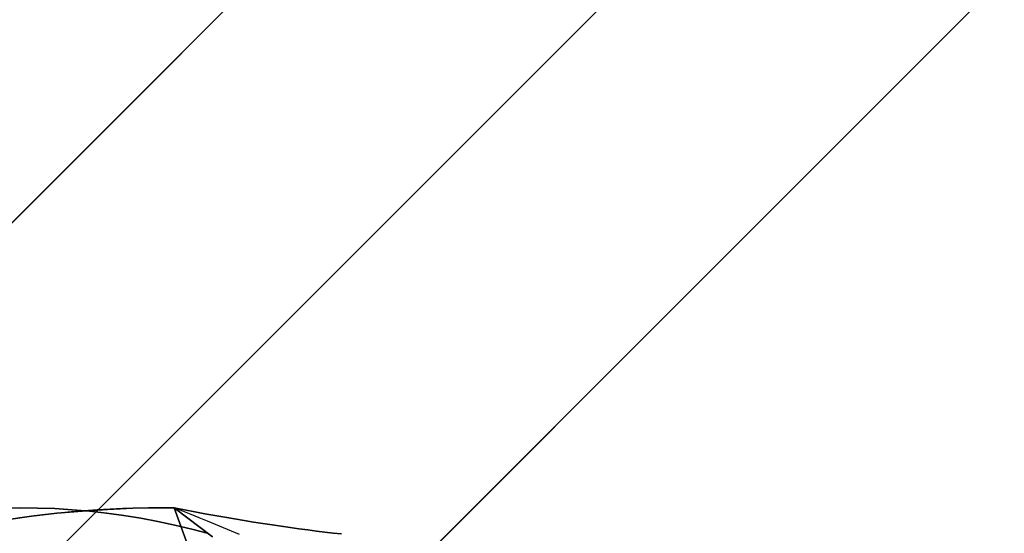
# Model space of a CAD drawing. Header units: millimetres. Extents: x -1030 to 192, y -442 to 180.
# Tile 112 of 256: x -1006.5 to -1003.7, y 168.92 to 170.38. Entities that reach past the tile are written whole.
import ezdxf

# ---------------------------------------------------------------- set-up
doc = ezdxf.new("R2010")
doc.units = ezdxf.units.MM
doc.header["$MEASUREMENT"] = 0
doc.layers.add('OVIDIO 120x60x72h', color=7, linetype='Continuous')

msp = doc.modelspace()

# ---------------------------------------------------------------- linework, layer by layer
at = {"layer": 'OVIDIO 120x60x72h', "extrusion": (0.999884, -0.000231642, 0.015217)}
for points in [[(179.7249, 50.7243), (168.7621, 770.8146)], [(178.2251, 50.7005), (167.2622, 770.7976)]]:
    msp.add_lwpolyline(points, dxfattribs=at)
at = {"layer": 'OVIDIO 120x60x72h'}
for points in [[(-996.9591, 179.3696), (-1029.4853, 146.8433)], [(-1029.4853, 146.8433), (-996.9591, 179.3696)], [(-996.4287, 178.8393), (-1028.955, 146.313)], [(-1028.4247, 145.7827), (-995.8984, 178.3089)], [(-995.8984, 178.3089), (-1028.4247, 145.7827)], [(-1002.4391, 173.8895), (-1024.0052, 152.3234)], [(-1001.3785, 172.8289), (-1022.9446, 151.2627)], [(-1006.5389, 168.9618), (-1006.4667, 168.9718), (-1006.3946, 168.98), (-1006.3226, 168.9865), (-1006.2507, 168.9912), (-1006.179, 168.9941), (-1006.1076, 168.9954), (-1006.0735, 168.9954)], [(-1006.0735, 168.9954), (-1006.1076, 168.9954), (-1006.179, 168.9941), (-1006.2507, 168.9912), (-1006.3226, 168.9865), (-1006.3946, 168.98), (-1006.4667, 168.9718), (-1006.5389, 168.9618)], [(-1006.0614, 168.9953), (-1006.1342, 168.9951), (-1006.2073, 168.9932), (-1006.2806, 168.9894), (-1006.3541, 168.9839), (-1006.4277, 168.9764), (-1006.5014, 168.9672)], [(-1006.0616, 168.9957), (-1006.0735, 168.9954)], [(-1006.0735, 168.9954), (-1006.0614, 168.9953)], [(-1005.2906, 166.8774), (-1006.0616, 168.9957)], [(-1006.0616, 168.9957), (-1005.2906, 166.8774)]]:
    msp.add_lwpolyline(points, dxfattribs=at)
at = {"layer": 'OVIDIO 120x60x72h', "extrusion": (-0.000231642, 0.999884, 0.015217)}
for points in [[(1007.8802, 752.9246), (996.9175, 32.8412)], [(996.9175, 32.8412), (1007.8802, 752.9246)], [(995.8571, 32.8573), (1006.8198, 752.9407)], [(1006.8198, 752.9407), (995.8571, 32.8573)]]:
    msp.add_lwpolyline(points, dxfattribs=at)
at = {"layer": 'OVIDIO 120x60x72h', "extrusion": (0.999885, -0.000231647, 0.015188)}
for points in [[(179.1304, 50.6732), (168.1459, 770.7703)], [(168.1459, 770.7703), (179.1304, 50.6732)]]:
    msp.add_lwpolyline(points, dxfattribs=at)
at = {"layer": 'OVIDIO 120x60x72h', "extrusion": (0.999884, -0.000231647, 0.015199)}
for points in [[(167.0966, 770.7777), (178.0729, 50.6707)], [(178.0729, 50.6707), (167.0966, 770.7777)]]:
    msp.add_lwpolyline(points, dxfattribs=at)
at = {"layer": 'OVIDIO 120x60x72h', "extrusion": (1.52157e-08, 0, 1)}
for points in [[(-1006.0615, 168.9954), (-1006.179, 168.9941), (-1006.2507, 168.9912), (-1006.3226, 168.9865), (-1006.3946, 168.98), (-1006.4667, 168.9718), (-1006.5389, 168.9618), (-1006.6109, 168.95), (-1006.6829, 168.9364), (-1006.7547, 168.921), (-1006.8262, 168.9039), (-1006.8974, 168.8849), (-1006.9683, 168.8642), (-1007.0387, 168.8417), (-1007.1085, 168.8175), (-1007.1778, 168.7915), (-1007.2465, 168.7638), (-1007.3145, 168.7345), (-1007.3817, 168.7034), (-1007.448, 168.6708), (-1007.5135, 168.6365), (-1007.578, 168.6007), (-1007.6416, 168.5634), (-1007.7041, 168.5246), (-1007.7655, 168.4844), (-1007.8257, 168.4427), (-1007.8848, 168.3998), (-1007.9426, 168.3555), (-1007.9992, 168.31), (-1008.0544, 168.2634), (-1008.1083, 168.2156), (-1008.1608, 168.1667), (-1008.2119, 168.1168)], [(-1008.2119, 168.1168), (-1008.1608, 168.1667), (-1008.1083, 168.2156), (-1008.0544, 168.2634), (-1007.9992, 168.31), (-1007.9426, 168.3555), (-1007.8848, 168.3998), (-1007.8257, 168.4427), (-1007.7655, 168.4844), (-1007.7041, 168.5246), (-1007.6416, 168.5634), (-1007.578, 168.6007), (-1007.5135, 168.6365), (-1007.448, 168.6708), (-1007.3817, 168.7034), (-1007.3145, 168.7345), (-1007.2465, 168.7638), (-1007.1778, 168.7915), (-1007.1085, 168.8175), (-1007.0387, 168.8417), (-1006.9683, 168.8642), (-1006.8974, 168.8849), (-1006.8262, 168.9039), (-1006.7547, 168.921), (-1006.6829, 168.9364), (-1006.6109, 168.95), (-1006.5389, 168.9618), (-1006.4667, 168.9718), (-1006.3946, 168.98), (-1006.3226, 168.9865), (-1006.2507, 168.9912), (-1006.179, 168.9941), (-1006.1076, 168.9954), (-1006.0615, 168.9954)]]:
    msp.add_lwpolyline(points, dxfattribs=at)
at = {"layer": 'OVIDIO 120x60x72h', "extrusion": (1, 0, -6.53461e-05)}
for points in [[(168.9957, 755.5126), (168.9954, 757.0126)], [(168.9954, 757.0126), (168.9957, 755.5126)]]:
    msp.add_lwpolyline(points, dxfattribs=at)
at = {"layer": 'OVIDIO 120x60x72h', "extrusion": (0, 1.59187e-08, 1)}
for points in [[(-1006.0615, 168.9954), (-1005.2906, 166.8774)], [(-1005.2906, 166.8774), (-1006.0615, 168.9954)]]:
    msp.add_lwpolyline(points, dxfattribs=at)
at = {"layer": 'OVIDIO 120x60x72h'}
for points in [[(-1006.548, 168.9948, 755.5785), (-1006.4987, 168.9954, 755.5784), (-1006.4495, 168.9949, 755.5781), (-1006.4003, 168.9932, 755.5779), (-1006.3513, 168.9902, 755.5776), (-1006.3023, 168.986, 755.5773), (-1006.2535, 168.9806, 755.577), (-1006.2047, 168.974, 755.5767), (-1006.1562, 168.9662, 755.5765), (-1006.1078, 168.9571, 755.5763), (-1006.0595, 168.9467, 755.5762), (-1006.0115, 168.9351, 755.5761), (-1005.9637, 168.9222, 755.5761)], [(-1005.9637, 168.9222, 755.5761), (-1006.0115, 168.9351, 755.5761), (-1006.0595, 168.9467, 755.5762), (-1006.1078, 168.9571, 755.5763), (-1006.1562, 168.9662, 755.5765), (-1006.2047, 168.974, 755.5767), (-1006.2535, 168.9806, 755.577), (-1006.3023, 168.986, 755.5773), (-1006.3513, 168.9902, 755.5776), (-1006.4003, 168.9932, 755.5779), (-1006.4495, 168.9949, 755.5781), (-1006.4987, 168.9954, 755.5784), (-1006.548, 168.9948, 755.5785)], [(-1005.9531, 168.913, 755.5765), (-1006.0616, 168.9957, 755.5783)], [(-1006.0616, 168.9957, 755.5783), (-1005.9531, 168.913, 755.5765)], [(-1005.586, 168.9213, 756.9542), (-1005.6095, 168.9239, 756.9671), (-1005.6334, 168.9267, 756.9794), (-1005.6576, 168.9297, 756.9909), (-1005.6821, 168.9328, 757.0019), (-1005.707, 168.9361, 757.0121), (-1005.7321, 168.9395, 757.0216), (-1005.7576, 168.9431, 757.0305), (-1005.7835, 168.9469, 757.0386), (-1005.8096, 168.9509, 757.046), (-1005.8362, 168.9551, 757.0527), (-1005.863, 168.9594, 757.0586), (-1005.8903, 168.9639, 757.0638), (-1005.9179, 168.9687, 757.0682), (-1005.9459, 168.9736, 757.0718), (-1005.9742, 168.9787, 757.0746), (-1006.0029, 168.9841, 757.0767), (-1006.032, 168.9897, 757.0779), (-1006.0615, 168.9954, 757.0783)], [(-1006.0615, 168.9954, 757.0783), (-1006.032, 168.9897, 757.0779), (-1006.0029, 168.9841, 757.0767), (-1005.9742, 168.9787, 757.0746), (-1005.9459, 168.9736, 757.0718), (-1005.9179, 168.9687, 757.0682), (-1005.8903, 168.9639, 757.0638), (-1005.863, 168.9594, 757.0586), (-1005.8362, 168.9551, 757.0527), (-1005.8096, 168.9509, 757.046), (-1005.7835, 168.9469, 757.0386), (-1005.7576, 168.9431, 757.0305), (-1005.7321, 168.9395, 757.0216), (-1005.707, 168.9361, 757.0121), (-1005.6821, 168.9328, 757.0019), (-1005.6576, 168.9297, 756.9909), (-1005.6334, 168.9267, 756.9794), (-1005.6095, 168.9239, 756.9671), (-1005.586, 168.9213, 756.9542)], [(-1005.8762, 168.9198, 756.3136), (-1005.8986, 168.9291, 756.3169), (-1005.9212, 168.9384, 756.3199), (-1005.944, 168.9479, 756.3224), (-1005.9671, 168.9573, 756.3244), (-1005.9903, 168.9669, 756.326), (-1006.0137, 168.9765, 756.3272), (-1006.0373, 168.9861, 756.3279), (-1006.0612, 168.9959, 756.3281)]]:
    msp.add_polyline3d(points, dxfattribs=at)

doc.saveas('drawing.dxf')
